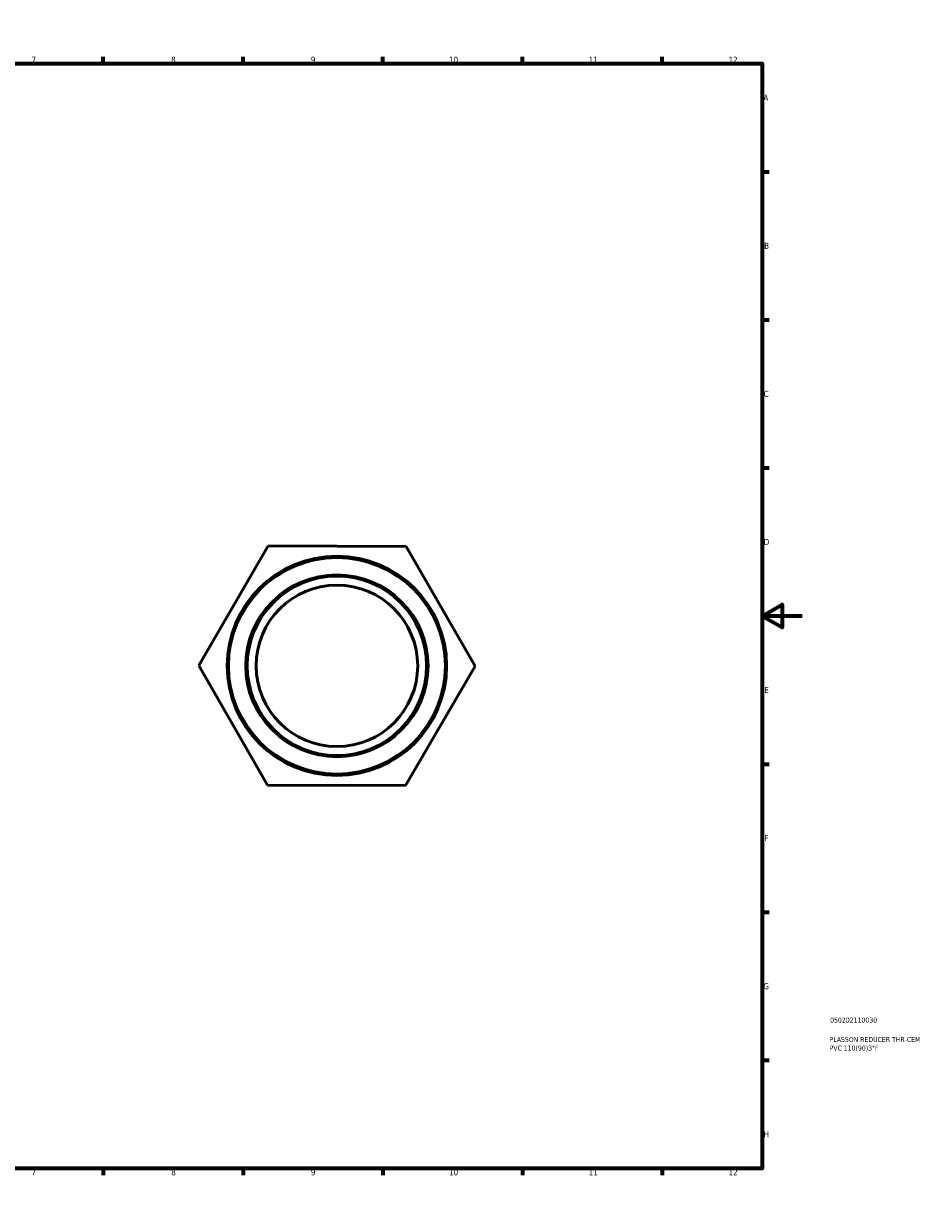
# Model space of a CAD drawing. Header units: millimetres. Extents: x 0 to 901, y -217 to 594.
# Tile 3 of 3: x 451 to 901, y 0 to 594. Entities that reach past the tile are written whole.
import ezdxf

# ---------------------------------------------------------------- set-up
doc = ezdxf.new("R2010")
doc.units = ezdxf.units.MM
for name, color, linetype, lineweight in [('Border (ANSI)', 7, 'Continuous', 70), ('Title (ISO)', 7, 'Continuous', 50), ('Visible (ANSI)', 7, 'Continuous', 50), ('Visible Narrow (ANSI)', 7, 'Continuous', 35)]:
    doc.layers.add(name, color=color, linetype=linetype, lineweight=lineweight)
doc.styles.add('Note Text (ANSI)', font='tahoma.ttf')
doc.styles.add('Note Text (ISO)', font='tahoma.ttf')

# ---------------------------------------------------------------- blocks, each defined once
blk = doc.blocks.new('Borders Default Border')
at = {"layer": 'Border (ANSI)'}
for p, q in [((70.08, 574), (70.08, 577.45)), ((140.17, 574), (140.17, 577.45)), ((210.25, 574), (210.25, 577.45)), ((280.33, 574), (280.33, 577.45)), ((350.42, 574), (350.42, 577.45)), ((490.58, 574), (490.58, 577.45)), ((560.67, 574), (560.67, 577.45)), ((630.75, 574), (630.75, 577.45)), ((700.83, 574), (700.83, 577.45)), ((770.92, 574), (770.92, 577.45)), ((20, 519.75), (16.55, 519.75)), ((821, 519.75), (824.45, 519.75)), ((20, 445.5), (16.55, 445.5)), ((821, 445.5), (824.45, 445.5)), ((20, 371.25), (16.55, 371.25)), ((821, 371.25), (824.45, 371.25)), ((20, 222.75), (16.55, 222.75)), ((821, 222.75), (824.45, 222.75)), ((20, 148.5), (16.55, 148.5)), ((821, 148.5), (824.45, 148.5)), ((20, 74.25), (16.55, 74.25)), ((821, 74.25), (824.45, 74.25)), ((70.08, 20), (70.08, 16.55)), ((140.17, 20), (140.17, 16.55)), ((210.25, 20), (210.25, 16.55)), ((280.33, 20), (280.33, 16.55)), ((350.42, 20), (350.42, 16.55)), ((490.58, 20), (490.58, 16.55)), ((560.67, 20), (560.67, 16.55)), ((630.75, 20), (630.75, 16.55)), ((700.83, 20), (700.83, 16.55)), ((770.92, 20), (770.92, 16.55))]:
    blk.add_line(p, q, dxfattribs=at)
at = {"layer": 'Border (ANSI)', "flags": 128}
for points in [[(420.5, 594), (420.5, 574), (414.73, 584), (426.27, 584), (420.5, 574)], [(20, 20), (20, 574), (821, 574), (821, 20), (20, 20)], [(0, 297), (20, 297), (10, 302.77), (10, 291.23), (20, 297)], [(841, 297), (821, 297), (831, 302.77), (831, 291.23), (821, 297)], [(420.5, 0), (420.5, 20), (414.73, 10), (426.27, 10), (420.5, 20)]]:
    blk.add_lwpolyline(points, dxfattribs=at)
at = {"layer": 'Border (ANSI)', "attachment_point": 7, "style": 'Note Text (ANSI)'}
for s, insert, char_height in [('1', (34.35, 574.4), 3.05), ('2', (104.2, 574.4), 3.05), ('3', (174.26, 574.34), 3.05), ('4', (244.23, 574.4), 3.05), ('5', (314.48, 574.34), 3.05), ('6', (384.49, 574.34), 3.05), ('7', (454.6, 574.4), 3.05), ('8', (524.63, 574.33), 3.05), ('9', (594.7, 574.34), 3.05), ('10', (663.96, 574.34), 3.048), ('11', (734.04, 574.4), 3.048), ('12', (804.13, 574.4), 3.048), ('A', (16.78, 555.35), 3.05), ('A', (821.63, 555.35), 3.05), ('B', (17.15, 481.1), 3.05), ('B', (821.99, 481.1), 3.05), ('C', (16.95, 406.8), 3.05), ('C', (821.8, 406.8), 3.05), ('D', (16.96, 332.6), 3.05), ('D', (821.81, 332.6), 3.05), ('E', (17.21, 258.35), 3.05), ('E', (822.05, 258.35), 3.05), ('F', (17.29, 184.1), 3.05), ('F', (822.14, 184.1), 3.05), ('G', (16.81, 109.79), 3.05), ('G', (821.66, 109.79), 3.05), ('H', (16.97, 35.6), 3.05), ('H', (821.81, 35.6), 3.05), ('1', (34.35, 16.55), 3.05), ('2', (104.2, 16.55), 3.05), ('3', (174.26, 16.49), 3.05), ('4', (244.23, 16.55), 3.05), ('5', (314.48, 16.49), 3.05), ('6', (384.49, 16.49), 3.05), ('7', (454.6, 16.55), 3.05), ('8', (524.63, 16.48), 3.05), ('9', (594.7, 16.49), 3.05), ('10', (663.96, 16.49), 3.048), ('11', (734.04, 16.55), 3.048), ('12', (804.13, 16.55), 3.048)]:
    blk.add_mtext(s, dxfattribs=dict(at, insert=insert, char_height=char_height))
blk = doc.blocks.new('Title Blocks ISO')
at = {"layer": 'Title (ISO)', "color": 232, "true_color": 0xca0064, "style": 'Note Text (ISO)'}
for tag, p in [('PART_NUMBER_001', (34.08, 73.13)), ('DESCRIPTION_001', (33.84, 63.4)), ('DESCRIPTION_002', (33.84, 59.12))]:
    blk.add_attdef(tag, p, '', height=2.5, dxfattribs=at)

msp = doc.modelspace()

# ---------------------------------------------------------------- linework, layer by layer
at = {"layer": 'Visible (ANSI)'}
for p, q in [((538.464, 272.204), (573.264, 332.111)), ((573.264, 332.111), (642.546, 331.927)), ((642.546, 331.927), (677.027, 271.835)), ((572.945, 212.112), (538.464, 272.204)), ((677.027, 271.835), (642.227, 211.927)), ((642.227, 211.927), (572.945, 212.112))]:
    msp.add_line(p, q, dxfattribs=at)
for radius in [55, 45, 40.5]:
    msp.add_circle((607.746, 272.019), radius, dxfattribs=at)
at = {"layer": 'Visible Narrow (ANSI)'}
for radius in [54.1, 45.9]:
    msp.add_circle((607.746, 272.019), radius, dxfattribs=at)

# ---------------------------------------------------------------- block references
msp.add_blockref('Borders Default Border', (0, 0))
msp.add_blockref('Title Blocks ISO', (821, 20)).add_auto_attribs({'PART_NUMBER_001': '050202110030', 'DESCRIPTION_001': 'PLASSON REDUCER THR-CEM', 'DESCRIPTION_002': 'PVC 110(90)3"F'})

doc.saveas('drawing.dxf')
